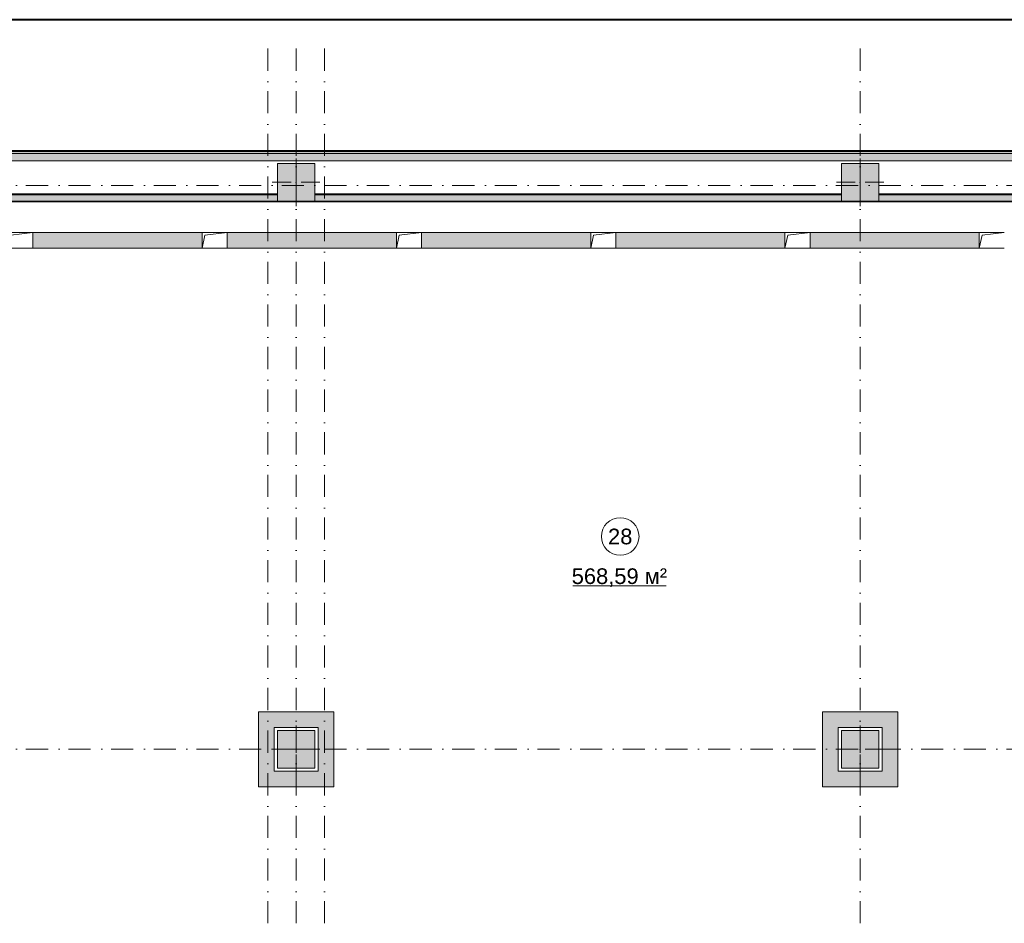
# Model space of a CAD drawing. Header units: millimetres. Extents: x 0 to 1184, y 0 to 836.
# Tile 63 of 66: x 757 to 915, y 692 to 836. Entities that reach past the tile are written whole.
import ezdxf
from ezdxf.xclip import XClip

# ---------------------------------------------------------------- set-up
doc = ezdxf.new("R2010")
doc.units = ezdxf.units.MM
doc.header["$MEASUREMENT"] = 0
doc.header["$XCLIPFRAME"] = 0
doc.linetypes.add('Штриховая', pattern=[5.644444, 2.822222, -2.822222])
doc.linetypes.add('Штрихпунктирная', pattern=[6.702778, 3.527778, -1.763889, 0, -1.411111])
for name, color, linetype in [('Конструктив - ГКЛ', 7, 'Continuous'), ('Конструктив - Колонны', 7, 'Continuous'), ('Конструктив - стены бассейнов жб нов', 7, 'Continuous'), ('Конструктив - Стены наружние фасад', 7, 'Continuous'), ('Элемент Модели - Зона', 7, 'Continuous'), ('Элемент Модели - Оси', 7, 'Continuous')]:
    doc.layers.add(name, color=color, linetype=linetype)
doc.styles.add('СГЕНЕРИР_СТИЛЬ_3', font='txt')

# ---------------------------------------------------------------- blocks, each defined once
blk = doc.blocks.new('Чертеж_4_4', base_point=(-278.48, 89.56))
at = {"layer": 'Конструктив - ГКЛ', "linetype": 'Continuous', "lineweight": 0, "true_color": 0x000000}
for points in [[(714.52, 808.06), (798.52, 808.06), (798.52, 808.19), (714.52, 808.19)], [(798.52, 808.06), (714.52, 808.06), (714.52, 807.06), (798.52, 807.06)], [(804.52, 808.06), (888.52, 808.06), (888.52, 808.19), (804.52, 808.19)], [(888.52, 808.06), (804.52, 808.06), (804.52, 807.06), (888.52, 807.06)], [(894.52, 808.06), (978.52, 808.06), (978.52, 808.19), (894.52, 808.19)], [(894.52, 808.06), (894.52, 807.06), (978.52, 807.06), (978.52, 808.06)], [(1026.77, 807.06), (621.02, 807.06), (621.02, 806.94), (1026.77, 806.94)]]:
    blk.add_hatch(color=18, dxfattribs=at).paths.add_polyline_path(points)
at = {"layer": 'Конструктив - Колонны', "linetype": 'Continuous', "lineweight": 0, "true_color": 0x000000}
for points in [[(798.52, 807.06), (804.52, 807.06), (804.52, 813.06), (798.52, 813.06)], [(888.52, 807.06), (894.52, 807.06), (894.52, 813.06), (888.52, 813.06)], [(798.52, 716.56), (804.52, 716.56), (804.52, 722.56), (798.52, 722.56)], [(888.52, 716.56), (894.52, 716.56), (894.52, 722.56), (888.52, 722.56)]]:
    blk.add_hatch(color=18, dxfattribs=at).paths.add_polyline_path(points)
at = {"layer": 'Конструктив - стены бассейнов жб нов', "linetype": 'Continuous', "lineweight": 0, "true_color": 0x000000}
for points in [[(759.52, 802.06), (759.52, 799.56), (786.52, 799.56), (786.52, 802.06)], [(790.52, 802.06), (790.52, 799.56), (817.52, 799.56), (817.52, 802.06)], [(821.52, 802.06), (821.52, 799.56), (848.52, 799.56), (848.52, 802.06)], [(852.52, 802.06), (852.52, 799.56), (879.52, 799.56), (879.52, 802.06)], [(883.52, 799.56), (910.52, 799.56), (910.52, 802.06), (883.52, 802.06)], [(795.52, 723.06), (798.02, 723.06), (795.52, 725.56)], [(795.52, 725.56), (798.02, 723.06), (798.02, 725.56)], [(805.02, 725.56), (798.02, 725.56), (798.02, 723.06), (805.02, 723.06)], [(805.02, 723.06), (807.52, 723.06), (807.52, 725.56)], [(805.02, 725.56), (805.02, 723.06), (807.52, 725.56)], [(885.52, 723.06), (888.02, 723.06), (885.52, 725.56)], [(885.52, 725.56), (888.02, 723.06), (888.02, 725.56)], [(895.02, 725.56), (888.02, 725.56), (888.02, 723.06), (895.02, 723.06)], [(895.02, 723.06), (897.52, 723.06), (897.52, 725.56)], [(895.02, 725.56), (895.02, 723.06), (897.52, 725.56)], [(795.52, 723.06), (795.52, 716.06), (798.02, 716.06), (798.02, 723.06)], [(807.52, 716.06), (807.52, 723.06), (805.02, 723.06), (805.02, 716.06)], [(885.52, 723.06), (885.52, 716.06), (888.02, 716.06), (888.02, 723.06)], [(897.52, 716.06), (897.52, 723.06), (895.02, 723.06), (895.02, 716.06)], [(798.02, 716.06), (795.52, 713.56), (798.02, 713.56)], [(798.02, 716.06), (795.52, 716.06), (795.52, 713.56)], [(798.02, 713.56), (805.02, 713.56), (805.02, 716.06), (798.02, 716.06)], [(805.02, 716.06), (805.02, 713.56), (807.52, 713.56)], [(807.52, 716.06), (805.02, 716.06), (807.52, 713.56)], [(888.02, 716.06), (885.52, 713.56), (888.02, 713.56)], [(888.02, 716.06), (885.52, 716.06), (885.52, 713.56)], [(888.02, 713.56), (895.02, 713.56), (895.02, 716.06), (888.02, 716.06)], [(895.02, 716.06), (895.02, 713.56), (897.52, 713.56)], [(897.52, 716.06), (895.02, 716.06), (897.52, 713.56)]]:
    blk.add_hatch(color=18, dxfattribs=at).paths.add_polyline_path(points)
at = {"layer": 'Конструктив - Стены наружние фасад', "linetype": 'Continuous', "lineweight": 0, "true_color": 0x000000}
for points in [[(655.12, 814.96), (996.52, 814.96), (996.52, 815.11), (655.12, 815.11)], [(655.12, 814.66), (996.52, 814.66), (996.52, 814.96), (655.12, 814.96)], [(655.12, 814.66), (655.12, 813.46), (996.52, 813.46), (996.52, 814.66)]]:
    blk.add_hatch(color=18, dxfattribs=at).paths.add_polyline_path(points)
at = {"layer": 'Конструктив - ГКЛ', "color": 251, "linetype": 'Continuous', "lineweight": 20, "true_color": 0x575757}
for p, q in [((798.52, 808.06), (714.52, 808.06)), ((888.52, 808.06), (804.52, 808.06)), ((978.52, 808.06), (894.52, 808.06)), ((714.52, 807.06), (798.52, 807.06)), ((804.52, 807.06), (888.52, 807.06)), ((894.52, 807.06), (978.52, 807.06))]:
    blk.add_line(p, q, dxfattribs=at)
at = {"layer": 'Конструктив - ГКЛ', "color": 251, "linetype": 'Continuous', "lineweight": 20, "true_color": 0x575757, "flags": 128}
for points in [[(798.52, 808.19), (714.52, 808.19)], [(888.52, 808.19), (804.52, 808.19)], [(978.52, 808.19), (894.52, 808.19)], [(621.02, 806.94), (1026.77, 806.94)]]:
    blk.add_lwpolyline(points, dxfattribs=at)
at = {"layer": 'Конструктив - Колонны', "color": 251, "linetype": 'Continuous', "lineweight": 5, "true_color": 0x575757}
for p, q in [((801.52, 810.86), (801.52, 813.86)), ((891.52, 810.86), (891.52, 813.86)), ((800.72, 810.06), (797.72, 810.06)), ((801.52, 809.26), (801.52, 806.26)), ((802.32, 810.06), (805.32, 810.06)), ((890.72, 810.06), (887.72, 810.06)), ((891.52, 809.26), (891.52, 806.26)), ((892.32, 810.06), (895.32, 810.06)), ((801.52, 720.36), (801.52, 723.36)), ((891.52, 720.36), (891.52, 723.36)), ((800.72, 719.56), (797.72, 719.56)), ((801.52, 718.76), (801.52, 715.76)), ((802.32, 719.56), (805.32, 719.56)), ((890.72, 719.56), (887.72, 719.56)), ((891.52, 718.76), (891.52, 715.76)), ((892.32, 719.56), (895.32, 719.56))]:
    blk.add_line(p, q, dxfattribs=at)
at = {"layer": 'Конструктив - Колонны', "color": 251, "linetype": 'Continuous', "lineweight": 15, "true_color": 0x575757, "flags": 128}
for points in [[(798.52, 807.06), (804.52, 807.06), (804.52, 813.06), (798.52, 813.06)], [(888.52, 807.06), (894.52, 807.06), (894.52, 813.06), (888.52, 813.06)], [(798.52, 716.56), (804.52, 716.56), (804.52, 722.56), (798.52, 722.56)], [(888.52, 716.56), (894.52, 716.56), (894.52, 722.56), (888.52, 722.56)]]:
    blk.add_lwpolyline(points, close=True, dxfattribs=at)
at = {"layer": 'Конструктив - Колонны', "color": 251, "linetype": 'Continuous', "lineweight": 5, "true_color": 0x575757}
for p in [(801.52, 810.06), (891.52, 810.06), (801.52, 719.56), (891.52, 719.56)]:
    blk.add_point(p, dxfattribs=at)
at = {"layer": 'Конструктив - стены бассейнов жб нов', "color": 251, "linetype": 'Continuous', "lineweight": 20, "true_color": 0x575757, "flags": 128}
for points in [[(786.52, 802.06), (759.52, 802.06)], [(817.52, 802.06), (790.52, 802.06)], [(848.52, 802.06), (821.52, 802.06)], [(879.52, 802.06), (852.52, 802.06)], [(910.52, 802.06), (883.52, 802.06)], [(759.52, 799.56), (786.52, 799.56)], [(790.52, 799.56), (817.52, 799.56)], [(821.52, 799.56), (848.52, 799.56)], [(852.52, 799.56), (879.52, 799.56)], [(883.52, 799.56), (910.52, 799.56)], [(807.52, 725.56), (795.52, 725.56)], [(897.52, 725.56), (885.52, 725.56)], [(795.52, 723.06), (795.52, 713.56)], [(798.02, 723.06), (805.02, 723.06)], [(798.02, 716.06), (798.02, 723.06)], [(805.02, 723.06), (805.02, 716.06)], [(807.52, 713.56), (807.52, 723.06)], [(885.52, 723.06), (885.52, 713.56)], [(888.02, 723.06), (895.02, 723.06)], [(888.02, 716.06), (888.02, 723.06)], [(895.02, 723.06), (895.02, 716.06)], [(897.52, 713.56), (897.52, 723.06)], [(805.02, 716.06), (798.02, 716.06)], [(895.02, 716.06), (888.02, 716.06)], [(798.02, 713.56), (805.02, 713.56)], [(888.02, 713.56), (895.02, 713.56)]]:
    blk.add_lwpolyline(points, dxfattribs=at)
at = {"layer": 'Конструктив - стены бассейнов жб нов', "color": 251, "linetype": 'Continuous', "lineweight": 5, "true_color": 0x575757, "flags": 128}
for points in [[(795.52, 725.56), (795.52, 723.06)], [(807.52, 725.56), (807.52, 723.06)], [(885.52, 725.56), (885.52, 723.06)], [(897.52, 725.56), (897.52, 723.06)], [(795.52, 713.56), (798.02, 713.56)], [(807.52, 713.56), (805.02, 713.56)], [(885.52, 713.56), (888.02, 713.56)], [(897.52, 713.56), (895.02, 713.56)]]:
    blk.add_lwpolyline(points, dxfattribs=at)
at = {"layer": 'Конструктив - Стены наружние фасад', "color": 251, "linetype": 'Continuous', "lineweight": 20, "true_color": 0x575757}
for p, q in [((655.12, 814.96), (996.52, 814.96)), ((655.12, 814.66), (996.52, 814.66))]:
    blk.add_line(p, q, dxfattribs=at)
at = {"layer": 'Конструктив - Стены наружние фасад', "color": 251, "linetype": 'Continuous', "lineweight": 20, "true_color": 0x575757, "flags": 128}
for points in [[(996.52, 815.11), (655.12, 815.11)], [(655.12, 813.46), (996.52, 813.46)]]:
    blk.add_lwpolyline(points, dxfattribs=at)
at = {"layer": 'Элемент Модели - Зона', "color": 7, "linetype": 'Continuous', "lineweight": 15}
for p, q in [((755.97, 801.62), (759.52, 802.06)), ((786.52, 799.56), (786.97, 801.62)), ((786.97, 801.62), (790.52, 802.06)), ((817.52, 799.56), (817.97, 801.62)), ((817.97, 801.62), (821.52, 802.06)), ((848.52, 799.56), (848.97, 801.62)), ((848.97, 801.62), (852.52, 802.06)), ((879.52, 799.56), (879.97, 801.62)), ((879.97, 801.62), (883.52, 802.06)), ((910.52, 799.56), (910.97, 801.62)), ((910.97, 801.62), (914.52, 802.06)), ((845.65, 745.67), (860.55, 745.67))]:
    blk.add_line(p, q, dxfattribs=at)
at = {"layer": 'Элемент Модели - Зона', "color": 7, "linetype": 'Штриховая', "lineweight": 15, "flags": 128}
for points in [[(680.52, 725.56), (680.52, 631.69), (969.52, 631.69), (969.52, 676.58), (984.01, 691.06), (1026.82, 691.06), (1026.82, 807.06), (680.52, 807.06)], [(807.52, 713.56), (795.52, 713.56), (795.52, 725.56), (807.52, 725.56)], [(897.52, 713.56), (885.52, 713.56), (885.52, 725.56), (897.52, 725.56)]]:
    blk.add_lwpolyline(points, close=True, dxfattribs=at)
at = {"layer": 'Элемент Модели - Зона', "color": 7, "linetype": 'Continuous', "lineweight": 15, "flags": 128}
for points in [[(759.52, 802.06), (755.52, 802.06)], [(759.52, 799.56), (759.52, 802.06)], [(790.52, 802.06), (786.52, 802.06)], [(786.52, 802.06), (786.52, 799.56)], [(790.52, 799.56), (790.52, 802.06)], [(821.52, 802.06), (817.52, 802.06)], [(817.52, 802.06), (817.52, 799.56)], [(821.52, 799.56), (821.52, 802.06)], [(852.52, 802.06), (848.52, 802.06)], [(848.52, 802.06), (848.52, 799.56)], [(852.52, 799.56), (852.52, 802.06)], [(883.52, 802.06), (879.52, 802.06)], [(879.52, 802.06), (879.52, 799.56)], [(883.52, 799.56), (883.52, 802.06)], [(914.52, 802.06), (910.52, 802.06)], [(910.52, 802.06), (910.52, 799.56)], [(755.52, 799.56), (759.52, 799.56)], [(786.52, 799.56), (790.52, 799.56)], [(817.52, 799.56), (821.52, 799.56)], [(848.52, 799.56), (852.52, 799.56)], [(879.52, 799.56), (883.52, 799.56)], [(910.52, 799.56), (914.52, 799.56)]]:
    blk.add_lwpolyline(points, dxfattribs=at)
blk.add_lwpolyline([(856.23, 753.53, 1), (850.23, 753.53, 1)], format="xyb", close=True, dxfattribs=at)
at = {"layer": 'Элемент Модели - Оси', "color": 7, "linetype": 'Штрихпунктирная', "lineweight": 15}
for p, q in [((797.02, 831.39), (797.02, 166.93)), ((801.52, 831.39), (801.52, 166.93)), ((806.02, 831.39), (806.02, 166.93)), ((891.52, 831.39), (891.52, 247.8)), ((71.32, 809.56), (1182.02, 809.56)), ((71.32, 719.56), (1182.02, 719.56))]:
    blk.add_line(p, q, dxfattribs=at)
at = {"layer": 'Элемент Модели - Зона', "color": 7, "linetype": 'Continuous', "lineweight": 15, "char_height": 2.5, "attachment_point": 5, "style": 'СГЕНЕРИР_СТИЛЬ_3'}
for s, insert in [('\\A1;{\\pqc;\\fArial|b0|i0|c204|p38;28}', (853.23, 753.51)), ('\\A1;{\\pqc;\\fArial|b0|i0|c204|p38;568,59 м²}', (853.1, 746.96))]:
    blk.add_mtext(s, dxfattribs=dict(at, insert=insert))

msp = doc.modelspace()

# ---------------------------------------------------------------- linework, layer by layer
at = {"color": 7, "linetype": 'Continuous', "lineweight": 40}
msp.add_line((1184, 836), (20, 836), dxfattribs=at)

# ---------------------------------------------------------------- block references
at = {"color": 161, "linetype": 'Continuous', "lineweight": 40, "true_color": 0x83aefe}
ref = msp.add_blockref('Чертеж_4_4', (-278.48, 89.56), dxfattribs=at)
XClip(ref).set_block_clipping_path([(71.3162990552, 166.9277917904), (1182.0208577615, 831.3911731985)])

doc.saveas('drawing.dxf')
